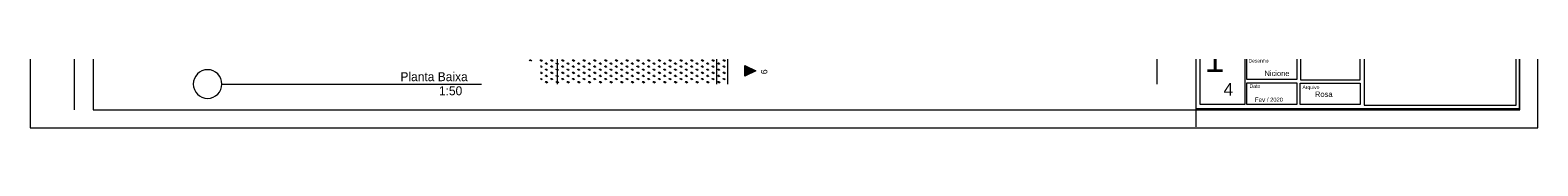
# Model space of a CAD drawing. Header units: millimetres. Extents: x -589 to 841, y -447 to 987.
# Tile 2 of 27: x 0 to 841, y 0 to 33. Entities that reach past the tile are written whole.
import ezdxf
from ezdxf.enums import TextEntityAlignment as Align
from ezdxf.xclip import XClip

# ---------------------------------------------------------------- set-up
doc = ezdxf.new("R2010")
doc.units = ezdxf.units.MM
doc.header["$MEASUREMENT"] = 0
doc.header["$XCLIPFRAME"] = 0
for name, color, linetype in [('Anotação - Geral', 7, 'Continuous'), ('Cobertura.ARQ', 7, 'Continuous'), ('Cotas - Geral.2D', 7, 'Continuous'), ('Desenho 2D - Geral', 7, 'Continuous'), ('Desenho 2D - Geral.2D', 7, 'Continuous'), ('Laje.ARQ', 7, 'Continuous'), ('Marcador - Cortes e Elevações.2D', 7, 'Continuous')]:
    doc.layers.add(name, color=color, linetype=linetype)
doc.styles.add('GENERATED_STYLE_1', font='txt')
doc.styles.add('GENERATED_STYLE_3', font='txt')

# ---------------------------------------------------------------- blocks, each defined once
blk = doc.blocks.new('Desenho_1_1', base_point=(-612.98, 435.63))
at = {"layer": 'Cobertura.ARQ', "linetype": 'Continuous', "lineweight": 0}
h = blk.add_hatch(dxfattribs=at)
h.set_pattern_fill('Relva_0001', color=83, style=0, pattern_type=2)
h.set_pattern_definition([(90, (333.061, 23.4066), (-6, 0), [0.86304, -2.5891]), (90, (336.061, 25.1327), (-6, 0), [0.86304, -2.5891]), (29.914, (333.061, 23.4066), (-3, 5.17822), [0.86528, -2.59584]), (29.914, (333.061, 26.859), (-3, 5.17822), [0.86528, -2.59584]), (150.086, (333.061, 23.4066), (3, 5.17822), [0.86528, -2.59584]), (150.086, (333.061, 26.859), (3, 5.17822), [0.86528, -2.59584])])
h.paths.add_polyline_path([(277.05, 110.36), (277.05, 37.38), (284.93, 37.38), (284.93, 24.39), (389.07, 24.39), (389.07, 110.36)])
at = {"layer": 'Marcador - Cortes e Elevações.2D', "linetype": 'Continuous', "lineweight": 0}
blk.add_hatch(color=7, dxfattribs=at).paths.add_polyline_path([(398.7, 28.7), (404.7, 31.7), (398.7, 34.7)])
at = {"layer": 'Cobertura.ARQ', "color": 7, "linetype": 'Continuous', "lineweight": 0, "flags": 128}
blk.add_lwpolyline([(389.07, 110.36), (389.07, 24.39)], dxfattribs=at)
at = {"layer": 'Cotas - Geral.2D', "color": 7, "linetype": 'Continuous', "lineweight": 0}
for p, q in [((628.61, 24.39), (628.61, 143.41)), ((294.14, 24.39), (294.14, 83.48)), ((382.99, 24.39), (382.99, 76.46))]:
    blk.add_line(p, q, dxfattribs=at)
at = {"layer": 'Laje.ARQ', "color": 83, "linetype": 'Continuous', "lineweight": 0, "flags": 128}
blk.add_lwpolyline([(642.55, 83.54), (483.06, 83.54), (428.07, 83.54), (428.07, 76.46), (389.06, 76.46), (389.06, 24.39)], dxfattribs=at)
at = {"layer": 'Marcador - Cortes e Elevações.2D', "color": 7, "linetype": 'Continuous', "lineweight": 0}
for p, q in [((398.7, 34.7), (404.7, 31.7)), ((398.7, 28.7), (398.7, 34.7)), ((404.7, 31.7), (398.7, 28.7))]:
    blk.add_line(p, q, dxfattribs=at)
at = {"layer": 'Marcador - Cortes e Elevações.2D', "color": 7, "linetype": 'Continuous', "lineweight": 0, "insert": (411.24, 32.57), "char_height": 3.5, "attachment_point": 9, "rotation": 90, "style": 'GENERATED_STYLE_1'}
blk.add_mtext('\\A1;{\\pqr;\\fArial|b0|i0|c0|p38;6}', dxfattribs=at)
blk = doc.blocks.new('Título Desenho Linear 21[1]', base_point=(90.97, 1032.39))
at = {"color": 7, "linetype": 'Continuous', "lineweight": 0}
blk.add_line((106.97, 24.39), (251.69, 24.39), dxfattribs=at)
for start, end in [(0, 180), (180, 0)]:
    blk.add_arc((98.97, 24.39), 8, start, end, dxfattribs=at)
at = {"color": 7, "lineweight": 0, "style": 'GENERATED_STYLE_3'}
blk.add_attdef('AC_DrawingName', text='', height=5, dxfattribs=at).set_placement((244.08, 30.98), align=Align.TOP_RIGHT)
blk.add_attdef('AC_DrawingScale', text='', height=5, dxfattribs=at).set_placement((241.03, 16.61), align=Align.BOTTOM_RIGHT)

msp = doc.modelspace()

# ---------------------------------------------------------------- linework, layer by layer
at = {"color": 7, "linetype": 'Continuous', "lineweight": 0}
msp.add_line((650.5, 0.5), (650.5, 10.5), dxfattribs=at)
at = {"layer": 'Desenho 2D - Geral', "color": 7, "linetype": 'Continuous', "lineweight": 0}
for p, q in [((830.5, 300.5), (830.5, 10.5)), ((830.5, 10.5), (650.5, 10.5))]:
    msp.add_line(p, q, dxfattribs=at)
at = {"layer": 'Desenho 2D - Geral', "color": 7, "linetype": 'Continuous', "lineweight": 0, "flags": 128}
for points in [[(652.61, 53.6), (677.61, 53.6), (677.61, 12.95), (652.61, 12.95)], [(741.9, 53.21), (708.55, 53.21), (708.55, 26.74), (741.9, 26.74)], [(678.75, 39.1), (706.52, 39.1), (706.52, 26.94), (678.75, 26.94)], [(678.75, 25.1), (706.52, 25.1), (706.52, 12.95), (678.75, 12.95)], [(741.86, 12.95), (708.36, 12.95), (708.36, 24.8), (741.86, 24.8)]]:
    msp.add_lwpolyline(points, close=True, dxfattribs=at)
at = {"layer": 'Desenho 2D - Geral.2D', "color": 7, "linetype": 'Continuous', "lineweight": 0}
for p, q in [((0, 986.87), (0, 0)), ((24.66, 10), (24.66, 986.87)), ((841, 0), (841, 986.87)), ((831, 10), (831, 973.9)), ((744.21, 99.82), (744.21, 12.53)), ((828.89, 12.53), (828.89, 99.82)), ((35.14, 10), (831, 10)), ((744.21, 12.53), (828.89, 12.53)), ((0, 0), (841, 0))]:
    msp.add_line(p, q, dxfattribs=at)

# ---------------------------------------------------------------- block references
at = {"color": 7, "linetype": 'Continuous', "lineweight": 0}
ref = msp.add_blockref('Desenho_1_1', (-612.98, 435.63), dxfattribs=at)
XClip(ref).set_block_clipping_path([(35.1353416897, 37.3848133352), (284.9334299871, 37.3848133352), (284.9334299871, 24.3913893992), (642.5463821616, 24.3913893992), (642.5463821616, 324.9652811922), (662.5106744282, 324.9652811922), (662.5106744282, 424.998918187), (640.774709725, 431.4917679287), (640.774709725, 825.5242281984), (640.774709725, 973.901529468), (35.1353416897, 973.901529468)])

# ---------------------------------------------------------------- texts
at = {"layer": 'Anotação - Geral', "color": 7, "linetype": 'Continuous', "lineweight": 0, "attachment_point": 7, "style": 'GENERATED_STYLE_1'}
for s, insert, char_height, line_spacing_factor in [('\\A1;{\\pql;\\fArial|b0|i0|c0|p38;1\\P\\pql;\\fArial|b0|i0|c0|p38;\\H0.642857x;   \\fArial|b0|i0|c0|p38;\\H0.777778x;4}', (655.18, 17.89), 14, 0.862301), ('\\A1;{\\pql;\\fArial|b0|i0|c0|p38;Desenho\\P\\pql;\\fArial|b0|i0|c0|p38;\\P\\pql;\\fArial|b0|i0|c0|p38;    \\fArial|b0|i0|c0|p38;\\H1.250000x;      \\fArial|b0|i0|c0|p38;\\H1.200000x;Nicione}', (679.57, 28.78), 2, 0.980037), ('\\A1;{\\pql;\\fArial|b0|i0|c0|p38;Data\\P\\pql;\\fArial|b0|i0|c0|p38;    \\fArial|b0|i0|c0|p38;\\H1.250000x; \\P\\pql;\\fArial|b0|i0|c0|p38;   Fev \\fArial|b0|i0|c0|p38;\\H0.920000x;/ 2020}', (680.18, 14.36), 2, 0.981083), ('\\A1;{\\pql;\\fArial|b0|i0|c0|p38;Arquivo\\P\\pql;\\fArial|b0|i0|c0|p38;\\H1.500000x;      Rosa}', (709.69, 17.17), 2, 1.008632)]:
    msp.add_mtext(s, dxfattribs=dict(at, insert=insert, char_height=char_height, line_spacing_factor=line_spacing_factor))

# ---------------------------------------------------------------- next in the draw order: linework, layer by layer
at = {"layer": 'Desenho 2D - Geral', "color": 7, "linetype": 'Continuous', "lineweight": 0}
msp.add_line((650.5, 10.5), (650.5, 300.5), dxfattribs=at)
at = {"layer": 'Desenho 2D - Geral.2D', "color": 7, "linetype": 'Continuous', "lineweight": 0}
msp.add_line((35.14, 973.9), (35.14, 10), dxfattribs=at)

# ---------------------------------------------------------------- next in the draw order: block references
at = {"color": 7, "linetype": 'Continuous', "lineweight": 0}
msp.add_blockref('Título Desenho Linear 21[1]', (90.97, 1032.39), dxfattribs=at).add_auto_attribs({'AC_DrawingName': 'Planta Baixa', 'AC_DrawingScale': '1:50'})

doc.saveas('drawing.dxf')
